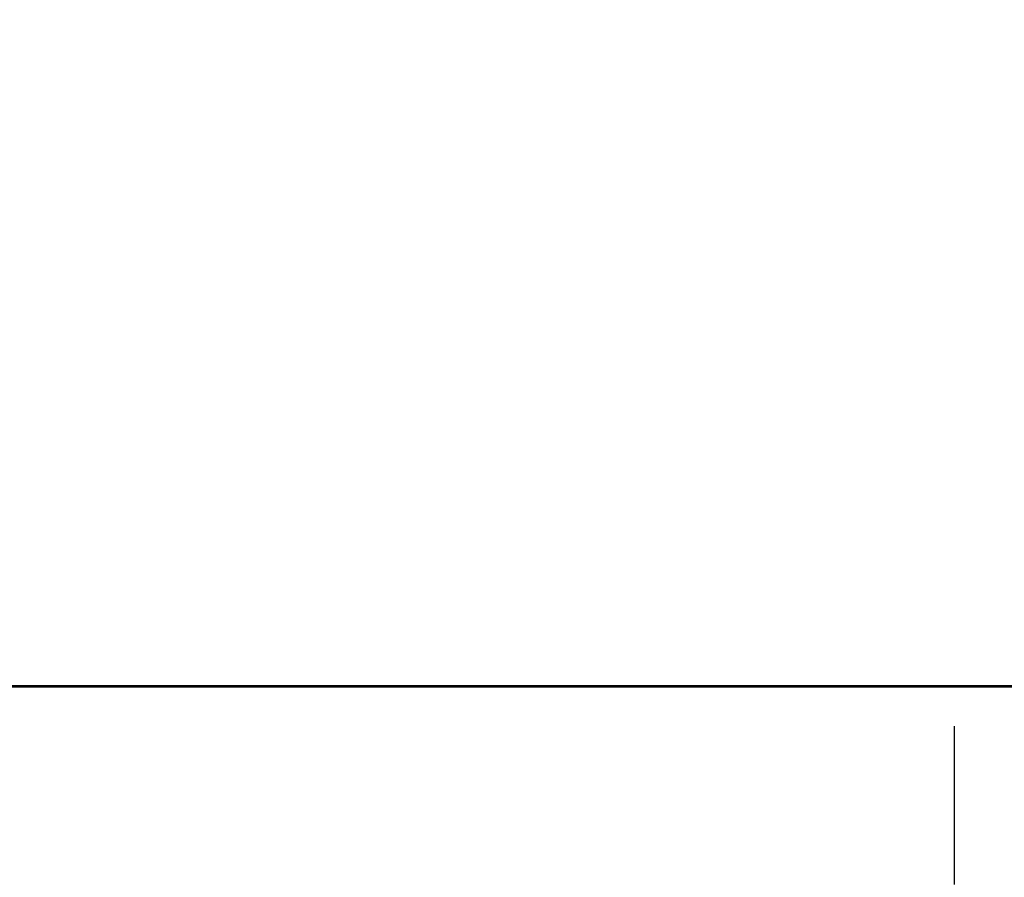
# Model space of a CAD drawing. Header units: millimetres. Extents: x 11979 to 23691, y 12825 to 41978.
# Tile 139 of 256: x 21202 to 21281, y 33598 to 33667. Entities that reach past the tile are written whole.
import ezdxf

# ---------------------------------------------------------------- set-up
doc = ezdxf.new("R2010")
doc.units = ezdxf.units.MM
doc.linetypes.add('DASHED', pattern=[19.05, 12.7, -6.35])
doc.layers.add('-LI-WIDOK', color=2, linetype='Continuous')
doc.layers.add('-WYMIAR', color=8, linetype='Continuous')
doc.layers.add('-ŚCIANY NOŚNE', color=4, linetype='Continuous', lineweight=53)

msp = doc.modelspace()

# ---------------------------------------------------------------- hatches: boundary and pattern name
at = {"layer": '-WYMIAR'}
h = msp.add_hatch(dxfattribs=at)
h.set_pattern_fill('DACHOWKA', color=256)
h.set_pattern_definition([(0, (463900.403, 31501.895), (0, 45), [9, -6]), (0, (463907.903, 31524.395), (0, 45), [9, -6]), (90, (463897.403, 31504.895), (-15, 9e-16), [19.5, -25.5]), (90, (463904.903, 31527.395), (-15, 9e-16), [19.5, -25.5]), (45, (463909.403, 31501.895), (-22.4999964, 22.4999964), [4.2426, -27.5772]), (45, (463924.403, 31501.895), (-22.4999964, 22.4999964), [4.2426, -27.5772]), (45, (463939.403, 31501.895), (-22.4999964, 22.4999964), [4.2426, -27.5772]), (135, (463900.403, 31501.895), (-22.4999964, -22.4999964), [4.2426, -27.5772]), (135, (463915.403, 31501.895), (-22.4999964, -22.4999964), [4.2426, -27.5772]), (135, (463930.403, 31501.895), (-22.4999964, -22.4999964), [4.2426, -27.5772])])
h.paths.add_polyline_path([(21523.671, 33360.174), (21202.073, 33360.174), (21202.073, 33298.624), (21523.671, 33298.624)])
h.paths.add_polyline_path([(21575.671, 33360.174), (21534.671, 33360.174), (21534.671, 33298.624), (20925.796, 33298.405, -1.559034), (20898.303, 33298.624), (20572.505, 33298.624, -1.53309), (20545.05, 33298.493), (19916.671, 33298.624), (19916.671, 33360.174), (19875.671, 33360.174), (19875.671, 33257.624), (21575.671, 33257.624)])
h.paths.add_polyline_path([(21580.671, 33384.174), (21580.671, 33626.124), (21575.671, 33626.124), (21575.671, 33384.174), (21575.671, 33257.624), (19875.671, 33257.624), (19875.671, 33667.124), (19870.671, 33667.124), (19870.671, 33221.624), (21580.671, 33221.624)])
h.paths.add_polyline_path([(21444.488, 33267.233), (21444.488, 33291.88), (21419.76, 33291.88), (21419.76, 33267.233)], flags=16)

# ---------------------------------------------------------------- linework, layer by layer
at = {"layer": '-LI-WIDOK', "linetype": 'DASHED'}
msp.add_line((21277.073, 33559.624), (21277.073, 33613.624), dxfattribs=at)
at = {"layer": '-ŚCIANY NOŚNE'}
msp.add_line((21431.073, 33613.624), (21170.976, 33613.624), dxfattribs=at)

doc.saveas('drawing.dxf')
